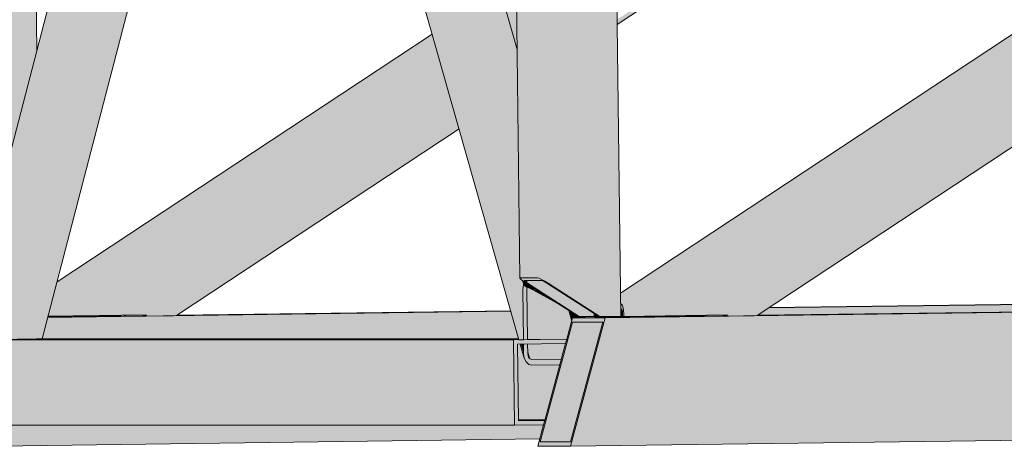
# Model space of a CAD drawing. Header units: centimetres. Extents: x -5472 to 10427, y -400 to 1902.
# Tile 55 of 91: x -4588 to -4496, y 1267 to 1307. Entities that reach past the tile are written whole.
import ezdxf

# ---------------------------------------------------------------- set-up
doc = ezdxf.new("R2010")
doc.units = ezdxf.units.CM
doc.header["$LTSCALE"] = 0.1
doc.header["$MEASUREMENT"] = 0
doc.layers.add('2_kładka_IFC.K_IR', color=7, linetype='Continuous')

# ---------------------------------------------------------------- blocks, each defined once
blk = doc.blocks.new('ElemPrzekroju_648_1')
at = {"layer": '2_kładka_IFC.K_IR', "linetype": 'Continuous', "lineweight": 0, "true_color": 0x9b9b9b}
for points in [[(-4439.273, 1368.547), (-4532.052, 1307.257), (-4532.048, 1306.98), (-4439.243, 1368.289), (-4439.209, 1368.548)], [(-4439.273, 1368.547), (-4532.052, 1307.257), (-4532.048, 1306.98), (-4439.243, 1368.289), (-4439.209, 1368.548)], [(-4439.306, 1368.085), (-4532.046, 1306.819), (-4532.046, 1306.798), (-4439.383, 1368.013)], [(-4439.306, 1368.085), (-4532.046, 1306.819), (-4532.046, 1306.798), (-4439.383, 1368.013)], [(-4518.957, 1279.498), (-4518.923, 1279.5), (-4384.937, 1368.013), (-4384.86, 1368.085)], [(-4518.957, 1279.498), (-4518.923, 1279.5), (-4384.937, 1368.013), (-4384.86, 1368.085)], [(-4591.65, 1277.243), (-4591.386, 1277.246), (-4568.092, 1366.854), (-4568.357, 1366.85)], [(-4591.65, 1277.243), (-4591.386, 1277.246), (-4568.092, 1366.854), (-4568.357, 1366.85)], [(-4545.464, 1298.617), (-4541.163, 1283.503), (-4541.175, 1284.476), (-4545.167, 1298.504)], [(-4546.983, 1297.393), (-4574.086, 1279.488), (-4573.655, 1279.494), (-4546.916, 1297.158)], [(-4546.983, 1297.393), (-4574.086, 1279.488), (-4573.655, 1279.494), (-4546.916, 1297.158)], [(-4546.878, 1297.021), (-4573.403, 1279.498), (-4573.369, 1279.5), (-4546.873, 1297.004)], [(-4546.878, 1297.021), (-4573.403, 1279.498), (-4573.369, 1279.5), (-4546.873, 1297.004)], [(-4540.562, 1282.541), (-4535.693, 1279.403), (-4535.592, 1279.403), (-4540.46, 1282.541), (-4540.602, 1282.637), (-4540.706, 1282.719), (-4540.758, 1282.773), (-4540.749, 1282.792), (-4539.12, 1282.792), (-4539.052, 1282.773), (-4538.934, 1282.719), (-4538.786, 1282.637), (-4538.629, 1282.541), (-4533.76, 1279.403), (-4533.658, 1279.403), (-4538.527, 1282.541), (-4538.841, 1282.733), (-4539.138, 1282.896), (-4539.373, 1283.005), (-4539.51, 1283.044), (-4541.139, 1283.044), (-4541.157, 1283.005), (-4541.054, 1282.896), (-4540.845, 1282.733)], [(-4540.562, 1282.541), (-4535.693, 1279.403), (-4535.592, 1279.403), (-4540.46, 1282.541), (-4540.602, 1282.637), (-4540.706, 1282.719), (-4540.758, 1282.773), (-4540.749, 1282.792), (-4539.12, 1282.792), (-4539.052, 1282.773), (-4538.934, 1282.719), (-4538.786, 1282.637), (-4538.629, 1282.541), (-4533.76, 1279.403), (-4533.658, 1279.403), (-4538.527, 1282.541), (-4538.841, 1282.733), (-4539.138, 1282.896), (-4539.373, 1283.005), (-4539.51, 1283.044), (-4541.139, 1283.044), (-4541.157, 1283.005), (-4541.054, 1282.896), (-4540.845, 1282.733)], [(-4540.973, 1282.833), (-4540.842, 1282.374), (-4540.841, 1282.376), (-4540.547, 1282.268), (-4540.64, 1282.594), (-4540.845, 1282.733)], [(-4539.809, 1281.913), (-4540.184, 1282.105), (-4540.547, 1282.268), (-4540.841, 1282.376), (-4540.485, 1282.147), (-4540.475, 1282.145), (-4540.327, 1282.091), (-4540.146, 1282.009), (-4539.958, 1281.913), (-4537.681, 1280.668), (-4538.514, 1281.205)], [(-4539.809, 1281.913), (-4540.184, 1282.105), (-4540.547, 1282.268), (-4540.841, 1282.376), (-4540.485, 1282.147), (-4540.475, 1282.145), (-4540.327, 1282.091), (-4540.146, 1282.009), (-4539.958, 1281.913), (-4537.681, 1280.668), (-4538.514, 1281.205)], [(-4536.633, 1280.009), (-4536.795, 1280.113), (-4536.392, 1278.699), (-4536.328, 1278.938)], [(-4536.633, 1280.009), (-4536.795, 1280.113), (-4536.392, 1278.699), (-4536.328, 1278.938)], [(-4533.93, 1279.513), (-4533.929, 1279.425), (-4533.812, 1279.426), (-4533.812, 1279.437)], [(-4533.93, 1279.513), (-4533.929, 1279.425), (-4533.812, 1279.426), (-4533.812, 1279.437)]]:
    blk.add_hatch(color=253, dxfattribs=at).paths.add_polyline_path(points)
at = {"layer": '2_kładka_IFC.K_IR', "linetype": 'Continuous', "lineweight": 0, "true_color": 0xd1d1d1}
for points in [[(-4531.736, 1281.604), (-4531.724, 1280.588), (-4531.646, 1280.588), (-4397.815, 1368.999), (-4399.443, 1368.999)], [(-4531.431, 1279.646), (-4531.428, 1279.433), (-4521.738, 1279.56), (-4521.737, 1279.46), (-4520.186, 1279.481), (-4384.745, 1368.955), (-4384.748, 1369.168), (-4396.145, 1369.018)], [(-4535.517, 1367.282), (-4539.568, 1367.229), (-4538.527, 1282.541), (-4533.658, 1279.403), (-4532.299, 1279.421), (-4533.379, 1367.31)], [(-4533.099, 1367.314), (-4533.379, 1367.31), (-4532.299, 1279.421), (-4532.018, 1279.425)], [(-4533.099, 1367.314), (-4532.018, 1279.425), (-4531.811, 1279.428), (-4532.892, 1367.317)], [(-4533.176, 1279.303), (-4536.429, 1267.259), (-3457.088, 1281.449), (-3457.088, 1293.45), (-3594.911, 1291.638), (-3595.264, 1290.181), (-3590.549, 1290.243), (-3590.244, 1290.243), (-3590.133, 1281.244), (-3610.441, 1280.977), (-3610.746, 1280.977), (-3610.857, 1289.976), (-3603.232, 1290.076), (-3602.879, 1291.533)]]:
    blk.add_hatch(color=254, dxfattribs=at).paths.add_polyline_path(points)
at = {"layer": '2_kładka_IFC.K_IR', "linetype": 'Continuous', "lineweight": 0, "true_color": 0xd9d9d9}
for points in [[(-4531.646, 1280.588), (-4531.567, 1280.516), (-4397.625, 1369.001), (-4397.815, 1368.999)], [(-4531.451, 1280.007), (-4531.431, 1279.646), (-4396.145, 1369.018), (-4396.722, 1369.011)]]:
    blk.add_hatch(color=254, dxfattribs=at).paths.add_polyline_path(points)
at = {"layer": '2_kładka_IFC.K_IR', "linetype": 'Continuous', "lineweight": 0, "true_color": 0xe8e8e8}
for points in [[(-4397.625, 1369.001), (-4531.567, 1280.516), (-4531.499, 1280.312), (-4397.241, 1369.005)], [(-4397.241, 1369.005), (-4531.499, 1280.312), (-4531.451, 1280.007), (-4396.722, 1369.011)], [(-4523.772, 1279.467), (-4536.229, 1279.303), (-4533.176, 1279.303), (-3602.879, 1291.533), (-3602.877, 1291.54), (-3605.123, 1291.511), (-3607.158, 1291.511), (-3607.159, 1291.517), (-3753.077, 1289.599), (-3753.076, 1289.566), (-3760.813, 1289.464), (-3762.848, 1289.464), (-3762.848, 1289.471), (-3908.766, 1287.552), (-3908.766, 1287.519), (-3916.502, 1287.417), (-3918.537, 1287.417), (-3918.537, 1287.424), (-4064.456, 1285.505), (-4064.455, 1285.472), (-4072.191, 1285.37), (-4074.227, 1285.37), (-4074.227, 1285.377), (-4220.145, 1283.459), (-4220.145, 1283.425), (-4227.881, 1283.323), (-4229.916, 1283.323), (-4229.916, 1283.33), (-4375.835, 1281.412), (-4375.834, 1281.378), (-4383.57, 1281.277), (-4385.606, 1281.277), (-4385.606, 1281.283), (-4518.875, 1279.531), (-4518.923, 1279.5), (-4518.957, 1279.498), (-4519.208, 1279.494), (-4519.64, 1279.488), (-4520.186, 1279.481), (-4521.737, 1279.46), (-4521.839, 1279.46), (-4521.839, 1279.484), (-4522.119, 1279.481), (-4523.67, 1279.46), (-4523.772, 1279.46)], [(-4592.18, 1277.243), (-4593.173, 1277.23), (-4541.779, 1277.23), (-4536.771, 1277.296), (-4536.769, 1277.303), (-4540.451, 1277.254), (-4540.451, 1277.248), (-4540.838, 1277.243), (-4541.195, 1277.243), (-4541.25, 1277.243), (-4541.275, 1277.332), (-4585.436, 1277.332), (-4585.964, 1277.325), (-4585.966, 1277.318), (-4586.037, 1277.316), (-4586.224, 1277.313), (-4586.497, 1277.309), (-4590.752, 1277.253), (-4591.07, 1277.249), (-4591.386, 1277.246), (-4591.65, 1277.243), (-4591.823, 1277.243)], [(-4536.412, 1267.698), (-4539.272, 1267.661), (-4536.422, 1267.661)]]:
    blk.add_hatch(color=254, dxfattribs=at).paths.add_polyline_path(points)
at = {"layer": '2_kładka_IFC.K_IR', "linetype": 'Continuous', "lineweight": 0, "true_color": 0xc2c2c2}
blk.add_hatch(color=9, dxfattribs=at).paths.add_polyline_path([(-4384.745, 1368.955), (-4520.186, 1279.481), (-4519.64, 1279.488), (-4384.756, 1368.594)])
at = {"layer": '2_kładka_IFC.K_IR', "linetype": 'Continuous', "lineweight": 0, "true_color": 0xa3a3a3}
for points in [[(-4519.64, 1279.488), (-4519.208, 1279.494), (-4384.797, 1368.289), (-4384.756, 1368.594)], [(-4540.175, 1367.221), (-4540.408, 1367.218), (-4539.373, 1283.005), (-4539.138, 1282.896)], [(-4594.006, 1366.513), (-4593.008, 1285.362), (-4591.744, 1284.068), (-4587.025, 1302.221), (-4587.816, 1366.567), (-4590.901, 1366.526), (-4592.173, 1366.526), (-4592.173, 1366.537)], [(-4594.006, 1366.513), (-4593.008, 1285.362), (-4591.744, 1284.068), (-4587.025, 1302.221), (-4587.816, 1366.567), (-4590.901, 1366.526), (-4592.173, 1366.526), (-4592.173, 1366.537)], [(-4587.536, 1366.57), (-4586.757, 1303.251), (-4586.56, 1304.011), (-4587.329, 1366.573)], [(-4587.536, 1366.57), (-4586.757, 1303.251), (-4586.56, 1304.011), (-4587.329, 1366.573)], [(-4587.227, 1366.574), (-4587.329, 1366.573), (-4586.56, 1304.011), (-4586.463, 1304.385)], [(-4587.227, 1366.574), (-4587.329, 1366.573), (-4586.56, 1304.011), (-4586.463, 1304.385)], [(-4542.512, 1308.294), (-4541.421, 1304.46), (-4541.476, 1308.978)], [(-4542.512, 1308.294), (-4541.421, 1304.46), (-4541.476, 1308.978)], [(-4584.914, 1281.366), (-4549.146, 1304.995), (-4549.404, 1305.9), (-4584.576, 1282.665)], [(-4584.914, 1281.366), (-4549.146, 1304.995), (-4549.404, 1305.9), (-4584.576, 1282.665)], [(-4585.415, 1279.439), (-4576.204, 1279.56), (-4576.203, 1279.46), (-4574.632, 1279.481), (-4547.068, 1297.69), (-4548.887, 1304.083), (-4585.254, 1280.058)], [(-4585.415, 1279.439), (-4576.204, 1279.56), (-4576.203, 1279.46), (-4574.632, 1279.481), (-4547.068, 1297.69), (-4548.887, 1304.083), (-4585.254, 1280.058)], [(-4585.254, 1280.058), (-4548.887, 1304.083), (-4548.976, 1304.397), (-4585.137, 1280.509)], [(-4585.254, 1280.058), (-4548.887, 1304.083), (-4548.976, 1304.397), (-4585.137, 1280.509)], [(-4547.068, 1297.69), (-4574.632, 1279.481), (-4574.086, 1279.488), (-4546.983, 1297.393)], [(-4547.068, 1297.69), (-4574.632, 1279.481), (-4574.086, 1279.488), (-4546.983, 1297.393)], [(-4540.749, 1282.792), (-4540.758, 1282.773), (-4540.706, 1282.719), (-4540.707, 1282.792)], [(-4540.749, 1282.792), (-4540.758, 1282.773), (-4540.706, 1282.719), (-4540.707, 1282.792)], [(-4540.707, 1282.792), (-4540.706, 1282.719), (-4540.602, 1282.637), (-4540.604, 1282.792)], [(-4540.707, 1282.792), (-4540.706, 1282.719), (-4540.602, 1282.637), (-4540.604, 1282.792)], [(-4539.12, 1282.792), (-4540.463, 1282.792), (-4540.46, 1282.541), (-4535.592, 1279.403), (-4534.232, 1279.421), (-4534.236, 1279.71), (-4538.629, 1282.541), (-4538.786, 1282.637), (-4538.934, 1282.719), (-4539.052, 1282.773)], [(-4539.12, 1282.792), (-4540.463, 1282.792), (-4540.46, 1282.541), (-4535.592, 1279.403), (-4534.232, 1279.421), (-4534.236, 1279.71), (-4538.629, 1282.541), (-4538.786, 1282.637), (-4538.934, 1282.719), (-4539.052, 1282.773)], [(-4540.451, 1277.248), (-4540.509, 1281.959), (-4540.485, 1282.147), (-4540.841, 1282.376), (-4540.842, 1282.374), (-4540.896, 1281.954), (-4540.838, 1277.243)], [(-4540.451, 1277.248), (-4540.509, 1281.959), (-4540.485, 1282.147), (-4540.841, 1282.376), (-4540.842, 1282.374), (-4540.896, 1281.954), (-4540.838, 1277.243)], [(-4538.489, 1281.205), (-4538.514, 1281.205), (-4537.681, 1280.668), (-4537.656, 1280.669)], [(-4538.489, 1281.205), (-4538.514, 1281.205), (-4537.681, 1280.668), (-4537.656, 1280.669)], [(-4517.832, 1280.221), (-4518.875, 1279.531), (-4436.507, 1280.614), (-4436.515, 1281.29)], [(-4517.832, 1280.221), (-4518.875, 1279.531), (-4436.507, 1280.614), (-4436.515, 1281.29)], [(-4585.964, 1277.325), (-4585.436, 1277.332), (-4541.275, 1277.332), (-4542.006, 1279.903), (-4585.443, 1279.332)], [(-4585.964, 1277.325), (-4585.436, 1277.332), (-4541.275, 1277.332), (-4542.006, 1279.903), (-4585.443, 1279.332)], [(-4531.64, 1280.117), (-4531.718, 1280.117), (-4531.71, 1279.454), (-4531.53, 1279.457), (-4531.533, 1279.646), (-4531.543, 1279.826), (-4531.567, 1279.979), (-4531.601, 1280.081)], [(-4531.64, 1280.117), (-4531.718, 1280.117), (-4531.71, 1279.454), (-4531.53, 1279.457), (-4531.533, 1279.646), (-4531.543, 1279.826), (-4531.567, 1279.979), (-4531.601, 1280.081)], [(-4576.45, 1279.557), (-4578.138, 1279.534), (-4578.137, 1279.46), (-4576.565, 1279.481)], [(-4576.45, 1279.557), (-4578.138, 1279.534), (-4578.137, 1279.46), (-4576.565, 1279.481)], [(-4576.45, 1279.557), (-4576.565, 1279.481), (-4576.305, 1279.484), (-4576.306, 1279.559)], [(-4576.45, 1279.557), (-4576.565, 1279.481), (-4576.305, 1279.484), (-4576.306, 1279.559)], [(-4536.236, 1278.902), (-4539.272, 1267.661), (-4536.412, 1267.698), (-4533.944, 1276.835), (-4533.386, 1278.902)], [(-4536.236, 1278.902), (-4539.272, 1267.661), (-4536.412, 1267.698), (-4533.944, 1276.835), (-4533.386, 1278.902)], [(-4535.448, 1279.405), (-4535.447, 1279.313), (-4535.06, 1279.318), (-4535.062, 1279.41)], [(-4535.448, 1279.405), (-4535.447, 1279.313), (-4535.06, 1279.318), (-4535.062, 1279.41)], [(-4534.232, 1279.421), (-4535.062, 1279.41), (-4535.06, 1279.318), (-4523.772, 1279.467), (-4523.773, 1279.533), (-4531.428, 1279.433), (-4531.53, 1279.433), (-4531.53, 1279.457), (-4531.71, 1279.454), (-4531.709, 1279.431), (-4531.811, 1279.428), (-4532.018, 1279.425), (-4532.299, 1279.421), (-4533.658, 1279.403), (-4533.76, 1279.403), (-4533.795, 1279.426), (-4533.812, 1279.426), (-4533.929, 1279.425), (-4534.076, 1279.423)], [(-4534.232, 1279.421), (-4535.062, 1279.41), (-4535.06, 1279.318), (-4523.772, 1279.467), (-4523.773, 1279.533), (-4531.428, 1279.433), (-4531.53, 1279.433), (-4531.53, 1279.457), (-4531.71, 1279.454), (-4531.709, 1279.431), (-4531.811, 1279.428), (-4532.018, 1279.425), (-4532.299, 1279.421), (-4533.658, 1279.403), (-4533.76, 1279.403), (-4533.795, 1279.426), (-4533.812, 1279.426), (-4533.929, 1279.425), (-4534.076, 1279.423)], [(-4534.236, 1279.71), (-4534.232, 1279.421), (-4534.076, 1279.423), (-4534.079, 1279.609)], [(-4534.236, 1279.71), (-4534.232, 1279.421), (-4534.076, 1279.423), (-4534.079, 1279.609)], [(-4534.079, 1279.609), (-4534.076, 1279.423), (-4533.929, 1279.425), (-4533.93, 1279.513)], [(-4534.079, 1279.609), (-4534.076, 1279.423), (-4533.929, 1279.425), (-4533.93, 1279.513)], [(-4522.004, 1279.557), (-4523.671, 1279.535), (-4523.67, 1279.46), (-4522.119, 1279.481)], [(-4522.004, 1279.557), (-4523.671, 1279.535), (-4523.67, 1279.46), (-4522.119, 1279.481)], [(-4522.004, 1279.557), (-4522.119, 1279.481), (-4521.839, 1279.484), (-4521.84, 1279.559)], [(-4522.004, 1279.557), (-4522.119, 1279.481), (-4521.839, 1279.484), (-4521.84, 1279.559)], [(-4538.94, 1269.267), (-4538.831, 1269.668), (-4541.299, 1269.636), (-4541.388, 1276.835), (-4536.88, 1276.894), (-4536.771, 1277.296), (-4541.779, 1277.23), (-4541.681, 1269.231)], [(-4538.94, 1269.267), (-4538.831, 1269.668), (-4541.299, 1269.636), (-4541.388, 1276.835), (-4536.88, 1276.894), (-4536.771, 1277.296), (-4541.779, 1277.23), (-4541.681, 1269.231)], [(-4540.446, 1276.847), (-4540.833, 1276.842), (-4540.822, 1275.932), (-4540.758, 1275.514), (-4540.586, 1275.161), (-4540.332, 1274.927), (-4540.035, 1274.848), (-4537.423, 1274.882), (-4537.275, 1275.432), (-4540.041, 1275.395), (-4540.19, 1275.435), (-4540.317, 1275.552), (-4540.403, 1275.728), (-4540.435, 1275.938)], [(-4540.446, 1276.847), (-4540.833, 1276.842), (-4540.822, 1275.932), (-4540.758, 1275.514), (-4540.586, 1275.161), (-4540.332, 1274.927), (-4540.035, 1274.848), (-4537.423, 1274.882), (-4537.275, 1275.432), (-4540.041, 1275.395), (-4540.19, 1275.435), (-4540.317, 1275.552), (-4540.403, 1275.728), (-4540.435, 1275.938)], [(-4592.44, 1269.231), (-4591.29, 1268.054), (-4591.604, 1267.25), (-4539.299, 1267.937), (-4538.94, 1269.267), (-4541.681, 1269.231)], [(-4592.44, 1269.231), (-4591.29, 1268.054), (-4591.604, 1267.25), (-4539.299, 1267.937), (-4538.94, 1269.267), (-4541.681, 1269.231)]]:
    blk.add_hatch(color=253, dxfattribs=at).paths.add_polyline_path(points)
at = {"layer": '2_kładka_IFC.K_IR', "linetype": 'Continuous', "lineweight": 0, "true_color": 0x939393}
for points in [[(-4532.048, 1306.98), (-4532.046, 1306.819), (-4439.306, 1368.085), (-4439.243, 1368.289)], [(-4532.048, 1306.98), (-4532.046, 1306.819), (-4439.306, 1368.085), (-4439.243, 1368.289)], [(-4519.208, 1279.494), (-4518.957, 1279.498), (-4384.86, 1368.085), (-4384.797, 1368.289)], [(-4519.208, 1279.494), (-4518.957, 1279.498), (-4384.86, 1368.085), (-4384.797, 1368.289)], [(-4592.238, 1281.954), (-4592.18, 1277.243), (-4591.823, 1277.243), (-4568.53, 1366.848), (-4570.175, 1366.826)], [(-4592.238, 1281.954), (-4592.18, 1277.243), (-4591.823, 1277.243), (-4568.53, 1366.848), (-4570.175, 1366.826)], [(-4592.238, 1281.954), (-4570.175, 1366.826), (-4570.231, 1366.826), (-4592.184, 1282.374)], [(-4592.238, 1281.954), (-4570.175, 1366.826), (-4570.231, 1366.826), (-4592.184, 1282.374)], [(-4591.823, 1277.243), (-4591.65, 1277.243), (-4568.357, 1366.85), (-4568.53, 1366.848)], [(-4591.823, 1277.243), (-4591.65, 1277.243), (-4568.357, 1366.85), (-4568.53, 1366.848)], [(-4591.386, 1277.246), (-4591.07, 1277.249), (-4567.776, 1366.858), (-4568.092, 1366.854)], [(-4591.386, 1277.246), (-4591.07, 1277.249), (-4567.776, 1366.858), (-4568.092, 1366.854)], [(-4591.07, 1277.249), (-4590.752, 1277.253), (-4567.457, 1366.862), (-4567.776, 1366.858)], [(-4591.07, 1277.249), (-4590.752, 1277.253), (-4567.457, 1366.862), (-4567.776, 1366.858)], [(-4567.457, 1366.862), (-4590.752, 1277.253), (-4586.497, 1277.309), (-4564.904, 1360.372), (-4566.753, 1366.871)], [(-4567.457, 1366.862), (-4590.752, 1277.253), (-4586.497, 1277.309), (-4564.904, 1360.372), (-4566.753, 1366.871)], [(-4566.753, 1366.871), (-4541.25, 1277.243), (-4541.195, 1277.243), (-4566.699, 1366.872)], [(-4566.753, 1366.871), (-4541.25, 1277.243), (-4541.195, 1277.243), (-4566.699, 1366.872)], [(-4566.699, 1366.872), (-4541.195, 1277.243), (-4540.838, 1277.243), (-4540.896, 1281.954), (-4565.065, 1366.894)], [(-4566.699, 1366.872), (-4541.195, 1277.243), (-4540.838, 1277.243), (-4540.896, 1281.954), (-4565.065, 1366.894)], [(-4565.065, 1366.894), (-4540.896, 1281.954), (-4540.842, 1282.374), (-4540.973, 1282.833), (-4541.054, 1282.896), (-4541.157, 1283.005), (-4541.163, 1283.503), (-4564.893, 1366.896)], [(-4565.065, 1366.894), (-4540.896, 1281.954), (-4540.842, 1282.374), (-4540.973, 1282.833), (-4541.054, 1282.896), (-4541.157, 1283.005), (-4541.163, 1283.503), (-4564.893, 1366.896)], [(-4542.192, 1367.194), (-4541.157, 1283.005), (-4541.139, 1283.044), (-4542.173, 1367.195)], [(-4542.192, 1367.194), (-4541.157, 1283.005), (-4541.139, 1283.044), (-4542.173, 1367.195)], [(-4540.545, 1367.216), (-4542.173, 1367.195), (-4541.139, 1283.044), (-4539.51, 1283.044)], [(-4540.545, 1367.216), (-4542.173, 1367.195), (-4541.139, 1283.044), (-4539.51, 1283.044)], [(-4540.545, 1367.216), (-4539.51, 1283.044), (-4539.373, 1283.005), (-4540.408, 1367.218)], [(-4540.545, 1367.216), (-4539.51, 1283.044), (-4539.373, 1283.005), (-4540.408, 1367.218)], [(-4586.497, 1277.309), (-4586.224, 1277.313), (-4564.762, 1359.872), (-4564.904, 1360.372)], [(-4586.497, 1277.309), (-4586.224, 1277.313), (-4564.762, 1359.872), (-4564.904, 1360.372)], [(-4586.224, 1277.313), (-4586.037, 1277.316), (-4564.665, 1359.531), (-4564.762, 1359.872)], [(-4586.224, 1277.313), (-4586.037, 1277.316), (-4564.665, 1359.531), (-4564.762, 1359.872)], [(-4586.037, 1277.316), (-4585.966, 1277.318), (-4564.628, 1359.402), (-4564.665, 1359.531)], [(-4586.037, 1277.316), (-4585.966, 1277.318), (-4564.628, 1359.402), (-4564.665, 1359.531)], [(-4546.916, 1297.158), (-4573.655, 1279.494), (-4573.403, 1279.498), (-4546.878, 1297.021)], [(-4546.916, 1297.158), (-4573.655, 1279.494), (-4573.403, 1279.498), (-4546.878, 1297.021)], [(-4536.527, 1279.94), (-4536.633, 1280.009), (-4536.328, 1278.938), (-4536.286, 1279.094)], [(-4536.527, 1279.94), (-4536.633, 1280.009), (-4536.328, 1278.938), (-4536.286, 1279.094)], [(-4536.527, 1279.94), (-4536.286, 1279.094), (-4536.229, 1279.303), (-4535.447, 1279.313), (-4535.448, 1279.405), (-4535.592, 1279.403), (-4535.693, 1279.403)], [(-4536.527, 1279.94), (-4536.286, 1279.094), (-4536.229, 1279.303), (-4535.447, 1279.313), (-4535.448, 1279.405), (-4535.592, 1279.403), (-4535.693, 1279.403)], [(-4531.724, 1280.588), (-4531.718, 1280.117), (-4531.64, 1280.117), (-4531.601, 1280.081), (-4531.567, 1279.979), (-4531.543, 1279.826), (-4531.533, 1279.646), (-4531.53, 1279.433), (-4531.428, 1279.433), (-4531.431, 1279.646), (-4531.451, 1280.007), (-4531.499, 1280.312), (-4531.567, 1280.516), (-4531.646, 1280.588)], [(-4531.724, 1280.588), (-4531.718, 1280.117), (-4531.64, 1280.117), (-4531.601, 1280.081), (-4531.567, 1279.979), (-4531.543, 1279.826), (-4531.533, 1279.646), (-4531.53, 1279.433), (-4531.428, 1279.433), (-4531.431, 1279.646), (-4531.451, 1280.007), (-4531.499, 1280.312), (-4531.567, 1280.516), (-4531.646, 1280.588)], [(-4578.138, 1279.534), (-4578.239, 1279.533), (-4578.238, 1279.46), (-4578.137, 1279.46)], [(-4578.138, 1279.534), (-4578.239, 1279.533), (-4578.238, 1279.46), (-4578.137, 1279.46)], [(-4576.306, 1279.559), (-4576.305, 1279.46), (-4576.203, 1279.46), (-4576.204, 1279.56)], [(-4576.306, 1279.559), (-4576.305, 1279.46), (-4576.203, 1279.46), (-4576.204, 1279.56)], [(-4539.482, 1267.259), (-4539.234, 1267.259), (-4539.05, 1267.661), (-4539.272, 1267.661), (-4536.236, 1278.902), (-4533.888, 1278.902), (-4533.704, 1279.303), (-4536.229, 1279.303)], [(-4533.812, 1279.437), (-4533.812, 1279.426), (-4533.795, 1279.426)], [(-4533.812, 1279.437), (-4533.812, 1279.426), (-4533.795, 1279.426)], [(-4523.671, 1279.535), (-4523.773, 1279.533), (-4523.772, 1279.46), (-4523.67, 1279.46)], [(-4523.671, 1279.535), (-4523.773, 1279.533), (-4523.772, 1279.46), (-4523.67, 1279.46)], [(-4521.84, 1279.559), (-4521.839, 1279.46), (-4521.737, 1279.46), (-4521.738, 1279.56)], [(-4521.84, 1279.559), (-4521.839, 1279.46), (-4521.737, 1279.46), (-4521.738, 1279.56)], [(-4593.173, 1277.23), (-4593.074, 1269.231), (-4541.681, 1269.231), (-4541.779, 1277.23)], [(-4593.173, 1277.23), (-4593.074, 1269.231), (-4541.681, 1269.231), (-4541.779, 1277.23)], [(-4541.388, 1276.835), (-4541.3, 1269.727), (-4538.815, 1269.727), (-4537.423, 1274.882), (-4540.035, 1274.848), (-4540.332, 1274.927), (-4540.586, 1275.161), (-4540.758, 1275.514), (-4541.135, 1276.838)], [(-4541.388, 1276.835), (-4541.3, 1269.727), (-4538.815, 1269.727), (-4537.423, 1274.882), (-4540.035, 1274.848), (-4540.332, 1274.927), (-4540.586, 1275.161), (-4540.758, 1275.514), (-4541.135, 1276.838)], [(-4541.135, 1276.838), (-4540.758, 1275.514), (-4540.822, 1275.932), (-4541.08, 1276.839)], [(-4541.135, 1276.838), (-4540.758, 1275.514), (-4540.822, 1275.932), (-4541.08, 1276.839)], [(-4541.08, 1276.839), (-4540.822, 1275.932), (-4540.833, 1276.842)], [(-4541.08, 1276.839), (-4540.822, 1275.932), (-4540.833, 1276.842)]]:
    blk.add_hatch(color=252, dxfattribs=at).paths.add_polyline_path(points)
at = {"layer": '2_kładka_IFC.K_IR', "linetype": 'Continuous', "lineweight": 0, "true_color": 0xbababa}
for points in [[(-4564.629, 1366.899), (-4564.893, 1366.896), (-4541.163, 1283.503), (-4541.175, 1284.476)], [(-4540.175, 1367.221), (-4539.138, 1282.896), (-4538.841, 1282.733), (-4539.88, 1367.225)], [(-4540.973, 1282.833), (-4540.842, 1282.374), (-4540.841, 1282.376), (-4540.547, 1282.268), (-4540.64, 1282.594), (-4540.845, 1282.733)]]:
    blk.add_hatch(color=9, dxfattribs=at).paths.add_polyline_path(points)
at = {"layer": '2_kładka_IFC.K_IR', "linetype": 'Continuous', "lineweight": 0, "true_color": 0xe1e1e1}
for points in [[(-4564.313, 1366.903), (-4564.629, 1366.899), (-4541.175, 1284.476), (-4541.189, 1285.639)], [(-4559.28, 1366.97), (-4541.418, 1304.197), (-4541.421, 1304.46), (-4559.208, 1366.971)], [(-4540.562, 1282.541), (-4540.64, 1282.594), (-4540.547, 1282.268), (-4540.184, 1282.105), (-4540.251, 1282.341)]]:
    blk.add_hatch(color=254, dxfattribs=at).paths.add_polyline_path(points)
at = {"layer": '2_kładka_IFC.K_IR', "linetype": 'Continuous', "lineweight": 0, "true_color": 0xf8f8f8}
for points in [[(-4563.995, 1366.908), (-4564.313, 1366.903), (-4541.189, 1285.639), (-4541.204, 1286.814)], [(-4559.28, 1366.97), (-4559.466, 1366.967), (-4541.409, 1303.509), (-4541.418, 1304.197)], [(-4539.859, 1282.088), (-4540.251, 1282.341), (-4540.184, 1282.105), (-4539.809, 1281.913)]]:
    blk.add_hatch(color=7, dxfattribs=at).paths.add_polyline_path(points)
at = {"layer": '2_kładka_IFC.K_IR', "linetype": 'Continuous', "lineweight": 0, "true_color": 0xffffff}
for points in [[(-4559.74, 1366.964), (-4563.995, 1366.908), (-4541.204, 1286.814), (-4541.397, 1302.5)], [(-4559.466, 1366.967), (-4559.74, 1366.964), (-4541.397, 1302.5), (-4541.409, 1303.509)], [(-4539.859, 1282.088), (-4539.809, 1281.913), (-4538.514, 1281.205), (-4538.489, 1281.205)]]:
    blk.add_hatch(color=7, dxfattribs=at).paths.add_polyline_path(points)
at = {"layer": '2_kładka_IFC.K_IR', "linetype": 'Continuous', "lineweight": 0, "true_color": 0xc9c9c9}
for points in [[(-4539.88, 1367.225), (-4538.841, 1282.733), (-4538.527, 1282.541), (-4539.568, 1367.229)], [(-4532.892, 1367.317), (-4531.811, 1279.428), (-4531.709, 1279.431), (-4532.79, 1367.318)]]:
    blk.add_hatch(color=9, dxfattribs=at).paths.add_polyline_path(points)
at = {"layer": '2_kładka_IFC.K_IR', "linetype": 'Continuous', "lineweight": 0, "true_color": 0xaaaaaa}
for points in [[(-4587.816, 1366.567), (-4587.025, 1302.221), (-4586.757, 1303.251), (-4587.536, 1366.57)], [(-4587.816, 1366.567), (-4587.025, 1302.221), (-4586.757, 1303.251), (-4587.536, 1366.57)], [(-4585.031, 1280.916), (-4549.057, 1304.681), (-4549.117, 1304.891), (-4584.953, 1281.217)], [(-4585.031, 1280.916), (-4549.057, 1304.681), (-4549.117, 1304.891), (-4584.953, 1281.217)], [(-4584.953, 1281.217), (-4549.117, 1304.891), (-4549.146, 1304.995), (-4584.914, 1281.366)], [(-4584.953, 1281.217), (-4549.117, 1304.891), (-4549.146, 1304.995), (-4584.914, 1281.366)], [(-4585.137, 1280.509), (-4548.976, 1304.397), (-4549.057, 1304.681), (-4585.031, 1280.916)], [(-4585.137, 1280.509), (-4548.976, 1304.397), (-4549.057, 1304.681), (-4585.031, 1280.916)], [(-4545.167, 1298.504), (-4541.175, 1284.476), (-4541.189, 1285.639), (-4544.718, 1298.04)], [(-4540.562, 1282.541), (-4540.64, 1282.594), (-4540.547, 1282.268), (-4540.184, 1282.105), (-4540.251, 1282.341)], [(-4540.463, 1282.792), (-4540.604, 1282.792), (-4540.602, 1282.637), (-4540.46, 1282.541)], [(-4540.463, 1282.792), (-4540.604, 1282.792), (-4540.602, 1282.637), (-4540.46, 1282.541)], [(-4517.832, 1280.221), (-4436.515, 1281.29), (-4436.515, 1281.296), (-4438.017, 1281.277), (-4440.052, 1281.277), (-4440.052, 1281.283), (-4517.77, 1280.262)], [(-4517.832, 1280.221), (-4436.515, 1281.29), (-4436.515, 1281.296), (-4438.017, 1281.277), (-4440.052, 1281.277), (-4440.052, 1281.283), (-4517.77, 1280.262)], [(-4585.443, 1279.332), (-4542.006, 1279.903), (-4542.018, 1279.943), (-4573.322, 1279.531), (-4573.369, 1279.5), (-4573.403, 1279.498), (-4573.655, 1279.494), (-4574.086, 1279.488), (-4574.632, 1279.481), (-4576.203, 1279.46), (-4576.305, 1279.46), (-4576.305, 1279.484), (-4576.565, 1279.481), (-4578.137, 1279.46), (-4578.238, 1279.46), (-4578.238, 1279.467), (-4585.432, 1279.372)], [(-4585.443, 1279.332), (-4542.006, 1279.903), (-4542.018, 1279.943), (-4573.322, 1279.531), (-4573.369, 1279.5), (-4573.403, 1279.498), (-4573.655, 1279.494), (-4574.086, 1279.488), (-4574.632, 1279.481), (-4576.203, 1279.46), (-4576.305, 1279.46), (-4576.305, 1279.484), (-4576.565, 1279.481), (-4578.137, 1279.46), (-4578.238, 1279.46), (-4578.238, 1279.467), (-4585.432, 1279.372)], [(-4536.989, 1280.238), (-4536.47, 1278.413), (-4536.392, 1278.699), (-4536.795, 1280.113)], [(-4536.989, 1280.238), (-4536.47, 1278.413), (-4536.392, 1278.699), (-4536.795, 1280.113)], [(-4534.957, 1279.32), (-4536.229, 1279.303), (-4533.704, 1279.303), (-4533.7, 1279.303), (-4532.34, 1279.321), (-4532.06, 1279.325), (-4531.853, 1279.328), (-4531.751, 1279.33), (-4531.731, 1279.331), (-4531.561, 1279.332), (-4531.47, 1279.332), (-4521.78, 1279.46), (-4521.738, 1279.46), (-4521.839, 1279.46), (-4521.839, 1279.484), (-4522.119, 1279.481), (-4523.67, 1279.46), (-4523.772, 1279.46), (-4523.772, 1279.467), (-4531.471, 1279.366), (-4533.822, 1279.33), (-4533.844, 1279.329), (-4533.797, 1279.329), (-4533.756, 1279.329)], [(-4519.204, 1279.494), (-4504.094, 1279.726), (-4518.875, 1279.531), (-4518.923, 1279.5), (-4518.957, 1279.498)], [(-4593.173, 1277.23), (-4555.526, 1277.23), (-4547.79, 1277.332), (-4585.436, 1277.332), (-4585.964, 1277.325), (-4585.966, 1277.318), (-4586.037, 1277.316), (-4586.224, 1277.313), (-4586.497, 1277.309), (-4590.752, 1277.253), (-4591.07, 1277.249), (-4591.386, 1277.246), (-4591.65, 1277.243), (-4591.823, 1277.243), (-4592.18, 1277.243)], [(-4554.926, 1277.23), (-4541.779, 1277.23), (-4536.771, 1277.296), (-4536.769, 1277.303), (-4540.451, 1277.254), (-4540.451, 1277.248), (-4540.838, 1277.243), (-4541.195, 1277.243), (-4541.25, 1277.243), (-4541.264, 1277.292)], [(-4540.317, 1275.552), (-4540.435, 1275.968), (-4540.435, 1275.938), (-4540.403, 1275.728)], [(-4540.317, 1275.552), (-4540.435, 1275.968), (-4540.435, 1275.938), (-4540.403, 1275.728)], [(-4541.3, 1269.727), (-4541.299, 1269.636), (-4538.831, 1269.668), (-4538.815, 1269.727)], [(-4541.3, 1269.727), (-4541.299, 1269.636), (-4538.831, 1269.668), (-4538.815, 1269.727)], [(-4536.422, 1267.661), (-4536.412, 1267.698), (-4539.272, 1267.661), (-4539.05, 1267.661), (-4538.548, 1267.667), (-4538.046, 1267.667)]]:
    blk.add_hatch(color=253, dxfattribs=at).paths.add_polyline_path(points)
at = {"layer": '2_kładka_IFC.K_IR', "linetype": 'Continuous', "lineweight": 0, "true_color": 0xb2b2b2}
for points in [[(-4544.718, 1298.04), (-4541.189, 1285.639), (-4541.204, 1286.814), (-4544.187, 1297.297)], [(-4544.187, 1297.297), (-4541.204, 1286.814), (-4541.277, 1292.778)], [(-4540.485, 1282.147), (-4540.509, 1281.959), (-4540.451, 1277.254), (-4536.769, 1277.303), (-4536.547, 1278.125), (-4537.185, 1280.365), (-4537.656, 1280.669), (-4537.681, 1280.668), (-4539.958, 1281.913), (-4540.146, 1282.009), (-4540.327, 1282.091), (-4540.475, 1282.145)], [(-4540.485, 1282.147), (-4540.509, 1281.959), (-4540.451, 1277.254), (-4536.769, 1277.303), (-4536.547, 1278.125), (-4537.185, 1280.365), (-4537.656, 1280.669), (-4537.681, 1280.668), (-4539.958, 1281.913), (-4540.146, 1282.009), (-4540.327, 1282.091), (-4540.475, 1282.145)], [(-4539.859, 1282.088), (-4540.251, 1282.341), (-4540.184, 1282.105), (-4539.809, 1281.913)], [(-4539.859, 1282.088), (-4539.809, 1281.913), (-4538.514, 1281.205), (-4538.489, 1281.205)], [(-4537.185, 1280.365), (-4536.547, 1278.125), (-4536.47, 1278.413), (-4536.989, 1280.238)], [(-4537.185, 1280.365), (-4536.547, 1278.125), (-4536.47, 1278.413), (-4536.989, 1280.238)], [(-4540.446, 1276.847), (-4540.446, 1276.816), (-4540.041, 1275.395), (-4537.275, 1275.432), (-4536.88, 1276.894)], [(-4540.446, 1276.847), (-4540.446, 1276.816), (-4540.041, 1275.395), (-4537.275, 1275.432), (-4536.88, 1276.894)], [(-4540.446, 1276.816), (-4540.44, 1276.312), (-4540.19, 1275.435), (-4540.041, 1275.395)], [(-4540.446, 1276.816), (-4540.44, 1276.312), (-4540.19, 1275.435), (-4540.041, 1275.395)], [(-4540.44, 1276.312), (-4540.435, 1275.968), (-4540.317, 1275.552), (-4540.19, 1275.435)], [(-4540.44, 1276.312), (-4540.435, 1275.968), (-4540.317, 1275.552), (-4540.19, 1275.435)]]:
    blk.add_hatch(color=253, dxfattribs=at).paths.add_polyline_path(points)
at = {"layer": '2_kładka_IFC.K_IR', "linetype": 'Continuous', "lineweight": 0, "true_color": 0x939393}
h = blk.add_hatch(color=252, dxfattribs=at)
h.paths.add_polyline_path([(-4536.229, 1279.303), (-4539.482, 1267.259), (-4536.429, 1267.259), (-4533.176, 1279.303)])
h.paths.add_polyline_path([(-4536.422, 1267.661), (-4539.272, 1267.661), (-4536.236, 1278.902), (-4533.386, 1278.902)], flags=0)
at = {"layer": '2_kładka_IFC.K_IR', "color": 7, "linetype": 'Continuous', "lineweight": 15}
for p, q in [((-4531.736, 1281.604), (-4399.443, 1368.999)), ((-4532.046, 1306.798), (-4439.383, 1368.013)), ((-4518.923, 1279.5), (-4384.937, 1368.013)), ((-4570.231, 1366.826), (-4592.184, 1282.374)), ((-4541.25, 1277.243), (-4566.753, 1366.871)), ((-4541.421, 1304.46), (-4559.208, 1366.971)), ((-4542.192, 1367.194), (-4541.157, 1283.005)), ((-4532.79, 1367.318), (-4531.709, 1279.431)), ((-4587.227, 1366.574), (-4586.463, 1304.385)), ((-4564.628, 1359.402), (-4585.966, 1277.318)), ((-4584.576, 1282.665), (-4549.404, 1305.9)), ((-4573.369, 1279.5), (-4546.873, 1297.004)), ((-4533.176, 1279.303), (-3602.879, 1291.533)), ((-4541.139, 1283.044), (-4541.157, 1283.005)), ((-4541.157, 1283.005), (-4541.054, 1282.896)), ((-4539.51, 1283.044), (-4541.139, 1283.044)), ((-4541.054, 1282.896), (-4540.845, 1282.733)), ((-4540.845, 1282.733), (-4540.562, 1282.541)), ((-4540.749, 1282.792), (-4540.758, 1282.773)), ((-4540.758, 1282.773), (-4540.706, 1282.719)), ((-4539.12, 1282.792), (-4540.749, 1282.792)), ((-4540.706, 1282.719), (-4540.602, 1282.637)), ((-4540.602, 1282.637), (-4540.46, 1282.541)), ((-4539.51, 1283.044), (-4539.373, 1283.005)), ((-4539.373, 1283.005), (-4539.138, 1282.896)), ((-4539.138, 1282.896), (-4538.841, 1282.733)), ((-4539.12, 1282.792), (-4539.052, 1282.773)), ((-4539.052, 1282.773), (-4538.934, 1282.719)), ((-4538.934, 1282.719), (-4538.786, 1282.637)), ((-4538.841, 1282.733), (-4538.527, 1282.541)), ((-4538.786, 1282.637), (-4538.629, 1282.541)), ((-4540.896, 1281.954), (-4540.842, 1282.374)), ((-4540.838, 1277.243), (-4540.896, 1281.954)), ((-4540.841, 1282.376), (-4540.485, 1282.147)), ((-4540.547, 1282.268), (-4540.841, 1282.376)), ((-4540.562, 1282.541), (-4535.693, 1279.403)), ((-4540.184, 1282.105), (-4540.547, 1282.268)), ((-4540.509, 1281.959), (-4540.485, 1282.147)), ((-4540.451, 1277.248), (-4540.509, 1281.959)), ((-4540.475, 1282.145), (-4540.485, 1282.147)), ((-4540.327, 1282.091), (-4540.475, 1282.145)), ((-4540.46, 1282.541), (-4535.592, 1279.403)), ((-4540.146, 1282.009), (-4540.327, 1282.091)), ((-4539.809, 1281.913), (-4540.184, 1282.105)), ((-4539.958, 1281.913), (-4540.146, 1282.009)), ((-4537.681, 1280.668), (-4539.958, 1281.913)), ((-4538.514, 1281.205), (-4539.809, 1281.913)), ((-4538.629, 1282.541), (-4533.76, 1279.403)), ((-4538.527, 1282.541), (-4533.658, 1279.403)), ((-4538.514, 1281.205), (-4538.489, 1281.205)), ((-4537.681, 1280.668), (-4538.514, 1281.205)), ((-4536.429, 1267.259), (-3457.088, 1281.449)), ((-4518.875, 1279.531), (-4385.606, 1281.283)), ((-4517.832, 1280.221), (-4436.515, 1281.29)), ((-4517.77, 1280.262), (-4440.052, 1281.283)), ((-4585.444, 1279.332), (-4542.006, 1279.903)), ((-4573.322, 1279.531), (-4542.018, 1279.943)), ((-4537.681, 1280.668), (-4537.656, 1280.669)), ((-4531.646, 1280.588), (-4531.724, 1280.588)), ((-4531.64, 1280.117), (-4531.718, 1280.117)), ((-4531.567, 1280.516), (-4531.646, 1280.588)), ((-4531.601, 1280.081), (-4531.64, 1280.117)), ((-4531.567, 1279.979), (-4531.601, 1280.081)), ((-4531.499, 1280.312), (-4531.567, 1280.516)), ((-4531.543, 1279.826), (-4531.567, 1279.979)), ((-4531.533, 1279.646), (-4531.543, 1279.826)), ((-4531.451, 1280.007), (-4531.499, 1280.312)), ((-4531.431, 1279.646), (-4531.451, 1280.007)), ((-4585.434, 1279.372), (-4578.238, 1279.467)), ((-4585.415, 1279.439), (-4576.204, 1279.56)), ((-4578.238, 1279.46), (-4578.239, 1279.533)), ((-4578.238, 1279.46), (-4578.137, 1279.46)), ((-4578.137, 1279.46), (-4578.138, 1279.534)), ((-4576.565, 1279.481), (-4578.137, 1279.46)), ((-4576.305, 1279.484), (-4576.565, 1279.481)), ((-4576.305, 1279.46), (-4576.306, 1279.559)), ((-4576.305, 1279.46), (-4576.203, 1279.46)), ((-4576.203, 1279.46), (-4576.204, 1279.56)), ((-4574.632, 1279.481), (-4576.203, 1279.46)), ((-4574.086, 1279.488), (-4574.632, 1279.481)), ((-4573.655, 1279.494), (-4574.086, 1279.488)), ((-4573.403, 1279.498), (-4573.655, 1279.494)), ((-4573.369, 1279.5), (-4573.403, 1279.498)), ((-4536.236, 1278.902), (-4539.272, 1267.661)), ((-4536.771, 1277.296), (-4536.229, 1279.303)), ((-4533.176, 1279.303), (-4536.429, 1267.259)), ((-4536.422, 1267.661), (-4533.386, 1278.902)), ((-4533.386, 1278.902), (-4536.236, 1278.902)), ((-4536.229, 1279.303), (-4523.772, 1279.467)), ((-4536.229, 1279.303), (-4533.176, 1279.303)), ((-4535.592, 1279.403), (-4535.693, 1279.403)), ((-4534.232, 1279.421), (-4535.592, 1279.403)), ((-4535.447, 1279.313), (-4535.448, 1279.405)), ((-4535.06, 1279.318), (-4535.062, 1279.41)), ((-4534.076, 1279.423), (-4534.232, 1279.421)), ((-4533.929, 1279.425), (-4534.076, 1279.423)), ((-4533.812, 1279.426), (-4533.929, 1279.425)), ((-4533.795, 1279.426), (-4533.812, 1279.426)), ((-4533.658, 1279.403), (-4533.76, 1279.403)), ((-4532.299, 1279.421), (-4533.658, 1279.403)), ((-4532.299, 1279.421), (-4532.018, 1279.425)), ((-4532.018, 1279.425), (-4531.811, 1279.428)), ((-4531.811, 1279.428), (-4531.709, 1279.431)), ((-4531.71, 1279.454), (-4531.53, 1279.457)), ((-4531.53, 1279.433), (-4531.533, 1279.646)), ((-4531.428, 1279.433), (-4531.53, 1279.433)), ((-4531.428, 1279.433), (-4531.431, 1279.646)), ((-4531.428, 1279.433), (-4521.738, 1279.56)), ((-4523.772, 1279.46), (-4523.773, 1279.533)), ((-4523.772, 1279.46), (-4523.67, 1279.46)), ((-4523.67, 1279.46), (-4523.671, 1279.535)), ((-4522.119, 1279.481), (-4523.67, 1279.46)), ((-4521.839, 1279.484), (-4522.119, 1279.481)), ((-4521.839, 1279.46), (-4521.84, 1279.559)), ((-4521.839, 1279.46), (-4521.737, 1279.46)), ((-4521.737, 1279.46), (-4521.738, 1279.56)), ((-4520.186, 1279.481), (-4521.737, 1279.46)), ((-4519.64, 1279.488), (-4520.186, 1279.481)), ((-4519.208, 1279.494), (-4519.64, 1279.488)), ((-4518.957, 1279.498), (-4519.208, 1279.494)), ((-4518.923, 1279.5), (-4518.957, 1279.498)), ((-4541.779, 1277.23), (-4593.173, 1277.23)), ((-4586.497, 1277.309), (-4590.752, 1277.253)), ((-4586.224, 1277.313), (-4586.497, 1277.309)), ((-4586.037, 1277.316), (-4586.224, 1277.313)), ((-4585.966, 1277.318), (-4586.037, 1277.316)), ((-4585.964, 1277.325), (-4585.436, 1277.332)), ((-4541.275, 1277.332), (-4585.436, 1277.332)), ((-4541.779, 1277.23), (-4536.771, 1277.296)), ((-4541.681, 1269.231), (-4541.779, 1277.23)), ((-4541.25, 1277.243), (-4541.195, 1277.243)), ((-4541.195, 1277.243), (-4540.838, 1277.243)), ((-4540.451, 1277.248), (-4540.838, 1277.243)), ((-4536.769, 1277.303), (-4540.451, 1277.254)), ((-4536.88, 1276.894), (-4536.771, 1277.296)), ((-4536.88, 1276.894), (-4541.388, 1276.835)), ((-4541.388, 1276.835), (-4541.299, 1269.636)), ((-4540.758, 1275.514), (-4541.135, 1276.838)), ((-4540.822, 1275.932), (-4540.833, 1276.842)), ((-4540.435, 1275.938), (-4540.446, 1276.847)), ((-4538.831, 1269.668), (-4536.88, 1276.894)), ((-4540.758, 1275.514), (-4540.822, 1275.932)), ((-4540.586, 1275.161), (-4540.758, 1275.514)), ((-4540.403, 1275.728), (-4540.435, 1275.938)), ((-4540.317, 1275.552), (-4540.403, 1275.728)), ((-4540.19, 1275.435), (-4540.317, 1275.552)), ((-4540.041, 1275.395), (-4540.19, 1275.435)), ((-4540.041, 1275.395), (-4537.275, 1275.432)), ((-4540.332, 1274.927), (-4540.586, 1275.161)), ((-4540.035, 1274.848), (-4540.332, 1274.927)), ((-4540.035, 1274.848), (-4537.423, 1274.882)), ((-4538.815, 1269.727), (-4541.3, 1269.727)), ((-4541.299, 1269.636), (-4538.831, 1269.668)), ((-4538.94, 1269.267), (-4538.831, 1269.668)), ((-4541.681, 1269.231), (-4593.074, 1269.231)), ((-4538.94, 1269.267), (-4541.681, 1269.231)), ((-4539.482, 1267.259), (-4538.94, 1269.267)), ((-4591.604, 1267.25), (-4539.299, 1267.937)), ((-4536.429, 1267.259), (-4539.482, 1267.259)), ((-4539.272, 1267.661), (-4536.412, 1267.698)), ((-4539.272, 1267.661), (-4536.422, 1267.661))]:
    blk.add_line(p, q, dxfattribs=at)

msp = doc.modelspace()

# ---------------------------------------------------------------- block references
at = {"layer": '2_kładka_IFC.K_IR', "lineweight": 0}
msp.add_blockref('ElemPrzekroju_648_1', (0, 0), dxfattribs=at)

doc.saveas('drawing.dxf')
